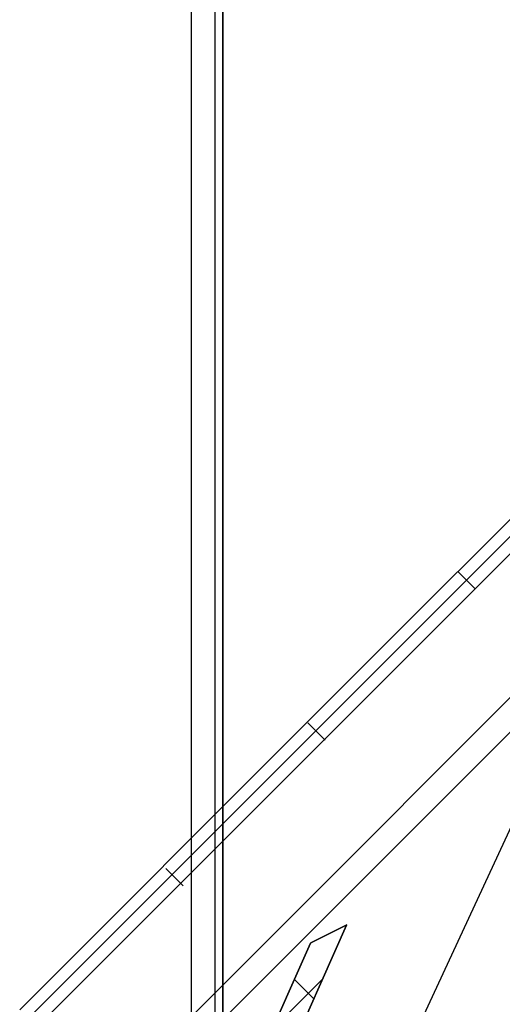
# Model space of a CAD drawing. Header units: millimetres. Extents: x -630 to 192, y -7 to 1615.
# Tile 20 of 249: x -629 to -600, y 29 to 90. Entities that reach past the tile are written whole.
import ezdxf

# ---------------------------------------------------------------- set-up
doc = ezdxf.new("R2010")
doc.units = ezdxf.units.MM
doc.header["$MEASUREMENT"] = 0
doc.layers.add('OVIDIO 160x80x72h', color=7, linetype='Continuous')

msp = doc.modelspace()

# ---------------------------------------------------------------- linework, layer by layer
at = {"layer": 'OVIDIO 160x80x72h'}
for points in [[(-618.94, 803.771), (-618.94, 19.092)], [(-617.48, 803.771), (-617.48, 19.092)], [(-616.993, 803.771), (-616.993, 19.092)], [(-616.993, 19.092), (-616.993, 803.771)], [(-611.808, 46.43), (-593.282, 64.956)], [(-593.282, 64.956), (-611.808, 46.43)], [(-611.278, 45.899), (-592.751, 64.426)], [(-587.801, 59.476), (-623.985, 23.292)], [(-586.741, 58.415), (-622.932, 22.224)], [(-602.545, 55.693), (-601.484, 54.632)], [(-611.278, 45.9), (-628.951, 28.227)], [(-610.861, 30.645), (-613.958, 27.548)]]:
    msp.add_lwpolyline(points, dxfattribs=at)
at = {"layer": 'OVIDIO 160x80x72h', "extrusion": (1, 0, 0)}
for points in [[(803.771, 717.577), (19.471, 717.577)], [(19.471, 717.577), (803.771, 717.577)], [(19.092, 719.866), (803.771, 719.866)], [(803.771, 719.866), (19.092, 719.866)]]:
    msp.add_lwpolyline(points, dxfattribs=at)
at = {"layer": 'OVIDIO 160x80x72h', "extrusion": (1, -9.4522e-07, 0)}
for points in [[(19.471, 718.919), (803.771, 718.92)], [(803.771, 718.92), (19.471, 718.919)]]:
    msp.add_lwpolyline(points, dxfattribs=at)
at = {"layer": 'OVIDIO 160x80x72h', "extrusion": (0.108979, 0.202852, 0.973126)}
for points in [[(553.525, 272.455), (553.525, 433.111)], [(553.525, 433.111), (553.525, 272.455)], [(553.23, 433.111), (553.23, 272.455)], [(552.934, 433.111), (552.934, 272.455)], [(552.934, 272.455), (552.934, 433.111)], [(550.509, 426.534), (550.509, 416.492)], [(549.918, 426.534), (549.918, 416.492)]]:
    msp.add_lwpolyline(points, dxfattribs=at)
at = {"layer": 'OVIDIO 160x80x72h', "extrusion": (0.021464, 0.046296, 0.998697)}
msp.add_lwpolyline([(560.517, 154.324), (560.517, 254.837)], dxfattribs=at)
at = {"layer": 'OVIDIO 160x80x72h', "extrusion": (0.235702, 0.235702, 0.942809)}
for points in [[(442.342, 639.807), (442.342, 530.729)], [(441.393, 530.729), (441.393, 639.807)], [(439.496, 639.807), (439.496, 530.729)], [(438.547, 530.729), (438.547, 639.807)]]:
    msp.add_lwpolyline(points, dxfattribs=at)
at = {"layer": 'OVIDIO 160x80x72h', "extrusion": (0.108989, 0.202866, 0.973122)}
for points in [[(552.524, 416.506), (552.524, 359.125)], [(552.524, 359.125), (552.524, 416.506)], [(551.811, 359.125), (551.811, 416.506)], [(554.321, 419.271), (554.321, 416.607)], [(554.321, 416.607), (554.321, 419.271)], [(553.608, 416.607), (553.608, 418.287)], [(552.895, 417.303), (552.895, 416.607)], [(552.895, 416.607), (552.895, 417.303)]]:
    msp.add_lwpolyline(points, dxfattribs=at)
at = {"layer": 'OVIDIO 160x80x72h', "extrusion": (0.108986, 0.202861, 0.973124)}
for points in [[(551.099, 359.12), (551.099, 416.501)], [(551.099, 416.501), (551.099, 359.12)]]:
    msp.add_lwpolyline(points, dxfattribs=at)
at = {"layer": 'OVIDIO 160x80x72h', "extrusion": (0.202852, 0.108979, 0.973126)}
for points in [[(290.563, 519.555), (290.563, 680.21)], [(290.563, 680.21), (290.563, 519.555)], [(290.268, 680.21), (290.268, 519.555)], [(289.972, 519.555), (289.972, 680.21)], [(289.972, 680.21), (289.972, 519.555)]]:
    msp.add_lwpolyline(points, dxfattribs=at)
at = {"layer": 'OVIDIO 160x80x72h', "extrusion": (-0.000378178, -0.000378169, 1)}
for points in [[(-592.221, 63.895), (-610.747, 45.369)], [(-610.747, 45.369), (-592.221, 63.895)]]:
    msp.add_lwpolyline(points, dxfattribs=at)
at = {"layer": 'OVIDIO 160x80x72h', "extrusion": (0.881208, -0.265507, 0.391124)}
for points in [[(-115.744, 836.947), (-161.364, 896.167)], [(-161.364, 896.167), (-115.744, 836.947)]]:
    msp.add_lwpolyline(points, dxfattribs=at)
at = {"layer": 'OVIDIO 160x80x72h', "extrusion": (0.881275, -0.265352, 0.391079)}
for points in [[(-115.783, 838.229), (-158.167, 893.279)], [(-158.167, 893.279), (-115.783, 838.229)], [(-115.963, 838.092), (-158.346, 893.141)], [(-158.346, 893.141), (-115.963, 838.092)]]:
    msp.add_lwpolyline(points, dxfattribs=at)
at = {"layer": 'OVIDIO 160x80x72h', "extrusion": (0.881185, -0.265561, 0.391139)}
for points in [[(-162.125, 895.635), (-115.805, 835.517)], [(-115.805, 835.517), (-162.125, 895.635)]]:
    msp.add_lwpolyline(points, dxfattribs=at)
at = {"layer": 'OVIDIO 160x80x72h', "extrusion": (0.881274, -0.265352, 0.39108)}
msp.add_lwpolyline([(-113.82, 823.855), (-158.133, 881.41)], dxfattribs=at)
at = {"layer": 'OVIDIO 160x80x72h', "extrusion": (0.000231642, 0.999884, 0.015217)}
for points in [[(611.302, -0.846), (600.756, 691.877)], [(610.045, -0.848), (599.504, 691.562)]]:
    msp.add_lwpolyline(points, dxfattribs=at)
at = {"layer": 'OVIDIO 160x80x72h', "extrusion": (-8.00265e-07, -8.00267e-07, 1)}
for points in [[(-629.476, 28.761), (-611.808, 46.43)], [(-611.808, 46.43), (-629.476, 28.761)]]:
    msp.add_lwpolyline(points, dxfattribs=at)
at = {"layer": 'OVIDIO 160x80x72h', "extrusion": (0.007398, -0.007398, 0.999945)}
for points in [[(-611.79, 46.394), (-610.729, 45.333)], [(-610.729, 45.333), (-611.79, 46.394)]]:
    msp.add_lwpolyline(points, dxfattribs=at)
at = {"layer": 'OVIDIO 160x80x72h', "extrusion": (-0.0004027, -0.000402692, 1)}
for points in [[(-610.747, 45.369), (-628.425, 27.692)], [(-628.425, 27.692), (-610.747, 45.369)]]:
    msp.add_lwpolyline(points, dxfattribs=at)
at = {"layer": 'OVIDIO 160x80x72h', "extrusion": (-0.26556, 0.881185, 0.391139)}
for points in [[(532.461, 531.946), (578.782, 592.064)], [(578.782, 592.064), (532.461, 531.946)]]:
    msp.add_lwpolyline(points, dxfattribs=at)
at = {"layer": 'OVIDIO 160x80x72h', "extrusion": (-0.265352, 0.881275, 0.391079)}
for points in [[(532.809, 534.607), (575.193, 589.657)], [(575.193, 589.657), (532.809, 534.607)], [(532.63, 534.745), (575.014, 589.795)], [(575.014, 589.795), (532.63, 534.745)]]:
    msp.add_lwpolyline(points, dxfattribs=at)
at = {"layer": 'OVIDIO 160x80x72h', "extrusion": (-0.265507, 0.881208, 0.391124)}
for points in [[(578.069, 592.618), (532.449, 533.398)], [(532.449, 533.398), (578.069, 592.618)]]:
    msp.add_lwpolyline(points, dxfattribs=at)
at = {"layer": 'OVIDIO 160x80x72h', "extrusion": (0.015219, -0.015219, 0.999768)}
msp.add_lwpolyline([(-619.512, 36.38), (-620.573, 37.441)], dxfattribs=at)
at = {"layer": 'OVIDIO 160x80x72h', "extrusion": (-0.472605, -0.494807, 0.729253)}
msp.add_lwpolyline([(-459.571, 190.45), (-459.569, 190.496), (-459.57, 190.542), (-459.572, 190.588), (-459.575, 190.635), (-459.58, 190.681), (-459.586, 190.727), (-459.593, 190.773), (-459.602, 190.819), (-459.613, 190.865), (-459.624, 190.91), (-459.638, 190.955), (-459.652, 190.999), (-459.668, 191.043), (-459.685, 191.086), (-459.704, 191.128), (-459.724, 191.17)], dxfattribs=at)
at = {"layer": 'OVIDIO 160x80x72h', "extrusion": (0.984053, 0.058701, 0.167909)}
for points in [[(71.434, 810.994), (69.495, 805.538)], [(68.838, 805.771), (70.777, 811.228)]]:
    msp.add_lwpolyline(points, dxfattribs=at)
at = {"layer": 'OVIDIO 160x80x72h', "extrusion": (-0.276089, 0.12261, 0.953279)}
for points in [[(215.606, -326.594), (215.606, -328.094)], [(216.898, -327.078), (216.898, -328.094)]]:
    msp.add_lwpolyline(points, dxfattribs=at)
at = {"layer": 'OVIDIO 160x80x72h', "extrusion": (3.1529e-06, 7.09955e-06, 1)}
for points in [[(-613.226, 25.32), (-609.385, 33.969)], [(-609.385, 33.969), (-613.226, 25.32)], [(-614.613, 26.074), (-611.598, 32.863)], [(-611.598, 32.863), (-614.613, 26.074)]]:
    msp.add_lwpolyline(points, dxfattribs=at)
at = {"layer": 'OVIDIO 160x80x72h', "extrusion": (-6.13581e-06, -3.06745e-06, 1)}
for points in [[(-611.591, 32.87), (-609.378, 33.977)], [(-609.378, 33.977), (-611.591, 32.87)]]:
    msp.add_lwpolyline(points, dxfattribs=at)
at = {"layer": 'OVIDIO 160x80x72h', "extrusion": (0.108985, 0.202861, 0.973124)}
msp.add_lwpolyline([(551.099, 416.501), (551.099, 426.543)], dxfattribs=at)
at = {"layer": 'OVIDIO 160x80x72h', "extrusion": (-0.276123, 0.122622, 0.953268)}
msp.add_lwpolyline([(216.901, -328.064), (216.901, -326.564)], dxfattribs=at)
at = {"layer": 'OVIDIO 160x80x72h', "extrusion": (-5.87934e-06, 1, -1.17593e-05)}
msp.add_lwpolyline([(606.69, 717.01), (608.032, 714.327)], dxfattribs=at)
at = {"layer": 'OVIDIO 160x80x72h', "extrusion": (-1.53119e-05, 1.53111e-05, 1)}
msp.add_lwpolyline([(-611.389, 29.42), (-612.582, 30.612)], dxfattribs=at)

doc.saveas('drawing.dxf')
